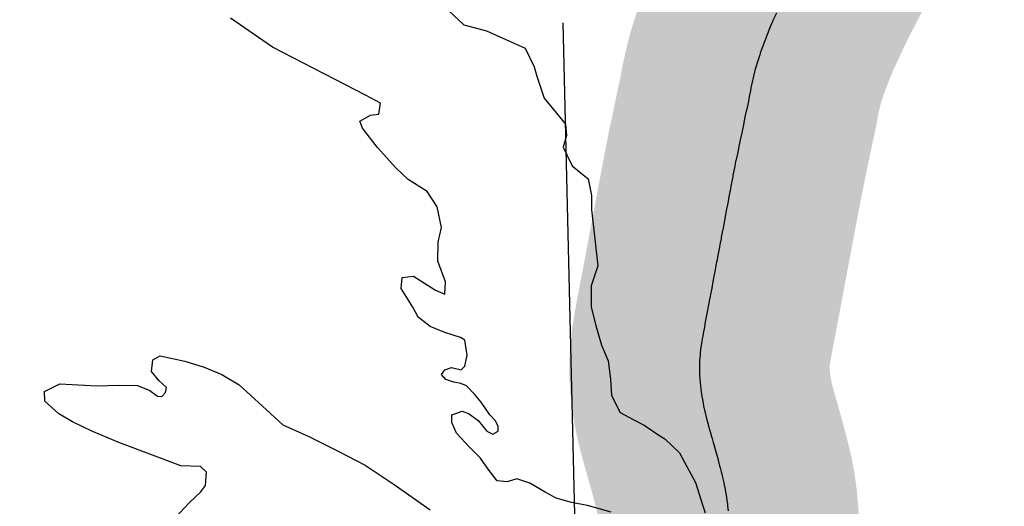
# Model space of a CAD drawing. Header units: feet. Extents: x 18803 to 104580, y -6601 to 116448.
# Tile 13 of 102: x 39442 to 43225, y 31590 to 33461. Entities that reach past the tile are written whole.
import ezdxf

# ---------------------------------------------------------------- set-up
doc = ezdxf.new("R2010")
doc.units = ezdxf.units.FT
doc.header["$LTSCALE"] = 100
doc.header["$MEASUREMENT"] = 0
doc.linetypes.add('DASHED', pattern=[0.75, 0.5, -0.25])
for name, color, linetype in [('ELPC BOLD TITLE SHEET', 3, 'Continuous'), ('ELPC-XIST', 6, 'Continuous'), ('ELRGOV-SECTION', 253, 'DASHED'), ('SL-VICINITY MAP', 2, 'Continuous')]:
    doc.layers.add(name, color=color, linetype=linetype)

msp = doc.modelspace()

# ---------------------------------------------------------------- linework, layer by layer
at = {"layer": 'ELPC BOLD TITLE SHEET', "const_width": 1000}
for points in [[(42596.35026749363, 33966.98269768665), (42589.27931623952, 33953.64388598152), (42589.26560781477, 33953.6179025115), (42589.25187661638, 33953.59195828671), (42574.41679668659, 33925.42812264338), (42574.33668064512, 33925.2774624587), (42559.12525262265, 33896.94084808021), (42559.11242159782, 33896.91683693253), (42559.09957646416, 33896.89287205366), (42543.82389182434, 33868.26342082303), (42543.79197287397, 33868.20382707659), (42528.51962898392, 33839.79827632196), (42528.46860888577, 33839.70279711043), (42528.29063300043, 33839.36768571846), (42528.2866837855, 33839.36023869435), (42528.2827131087, 33839.35275838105), (42512.90746871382, 33810.34578273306), (42512.89500775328, 33810.32230927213), (42497.40440472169, 33781.18564145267), (42497.38194008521, 33781.14349976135), (42481.84361423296, 33752.07256779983), (42481.83689762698, 33752.05997228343), (42481.83025100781, 33752.04752736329), (42467.0012647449, 33724.21733001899), (42466.99408923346, 33724.20382986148), (42466.98689711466, 33724.19032089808), (42458.1076906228, 33707.47087716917), (42458.01798976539, 33707.30020145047), (42453.01315408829, 33697.67698897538), (42453.01108467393, 33697.67300701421), (42453.00897861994, 33697.66895653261), (42439.27008051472, 33671.22617183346), (42439.24701446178, 33671.18189323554), (42425.56491143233, 33644.98556011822), (42412.19630269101, 33618.72761589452), (42399.02972309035, 33592.4517914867), (42393.56005486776, 33581.2548825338), (42393.41055625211, 33580.94312691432), (42386.32861199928, 33565.89561948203), (42386.29609779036, 33565.82681939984), (42373.69529464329, 33539.27328060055), (42361.52793131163, 33512.71743051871), (42361.52321725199, 33512.70714835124), (42349.34240849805, 33486.15562277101), (42349.33175720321, 33486.13230275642), (42349.32108151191, 33486.10899781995), (42337.24916672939, 33459.63966308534), (42336.27897814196, 33457.48670607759), (42335.97880992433, 33456.78926725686), (42326.14480002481, 33432.82939443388), (42315.40520651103, 33405.92851546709), (42304.99808371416, 33379.07893326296), (42294.8819099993, 33352.18104989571), (42287.40412937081, 33331.72003522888), (42287.16257217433, 33331.02358067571), (42285.31603661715, 33325.40113384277), (42276.66197006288, 33298.22672734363), (42270.36222014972, 33277.72369787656), (42270.16892851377, 33277.05805888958), (42268.51751836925, 33271.02366857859), (42261.59094989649, 33243.41886417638), (42255.19888093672, 33215.38609281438), (42251.55844116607, 33198.93808080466), (42251.45070715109, 33198.42046563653), (42249.37274616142, 33187.76466028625), (42249.3700449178, 33187.75073452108), (42249.36747972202, 33187.73755707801), (42244.96527825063, 33165.00155656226), (42241.85679245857, 33148.09783890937), (42241.82918750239, 33147.9507388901), (42239.39748912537, 33135.24819631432), (42239.31383691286, 33134.83437672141), (42236.70634211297, 33122.58700040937), (42236.66259923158, 33122.386379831), (42233.64823041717, 33108.88039428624), (42233.64283674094, 33108.85602953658), (42233.63741572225, 33108.83167410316), (42230.00069460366, 33092.35841125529), (42225.86562779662, 33072.85359415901), (42224.15144532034, 33064.52311326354), (42221.17345075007, 33050.48750921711), (42216.10838256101, 33025.48816468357), (42216.09371208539, 33025.41633746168), (42210.72996026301, 32999.36435483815), (42210.71559747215, 32999.29512872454), (42205.1517235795, 32972.68231411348), (42199.55810733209, 32945.49928159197), (42194.00508201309, 32918.0713937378), (42192.97816420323, 32915.4309801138), (42188.06831338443, 32890.39811187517), (42188.06847525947, 32890.39893700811), (42187.32920801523, 32886.63148209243), (42187.32239615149, 32886.59661658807), (42182.54321164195, 32862.02865162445), (42182.53835815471, 32862.00338532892), (42182.53344675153, 32861.97813730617), (42181.66745516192, 32857.46962756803), (42181.66407275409, 32857.45197966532), (42176.98801015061, 32832.99920394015), (42176.98689870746, 32832.99339211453), (42176.05158707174, 32828.1028121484), (42176.0422820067, 32828.05385694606), (42171.37473155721, 32803.34462582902), (42171.3599529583, 32803.26715215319), (42170.54611005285, 32799.04192012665), (42170.53489000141, 32798.98324074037), (42165.63622670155, 32773.17426278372), (42165.02471326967, 32769.84582302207), (42165.02061001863, 32769.82368143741), (42165.01643552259, 32769.80102684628), (42159.98495759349, 32742.72720151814), (42159.96487091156, 32742.62054728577), (42159.51245186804, 32740.24975445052), (42159.50539166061, 32740.21258761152), (42154.16995219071, 32711.99616421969), (42154.16875632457, 32711.98982541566), (42154.16758590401, 32711.98363096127), (42153.98962576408, 32711.039590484), (42153.98603541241, 32711.02050035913), (42148.58762642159, 32682.24940070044), (42148.58317481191, 32682.2258756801), (42148.57874433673, 32682.20233012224), (42148.39506337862, 32681.23462991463), (42143.23676482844, 32653.54611885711), (42142.63167021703, 32650.35534706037), (42142.62928897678, 32650.3427336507), (42142.62691619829, 32650.33020261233), (42137.84654982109, 32624.97049982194), (42137.84248038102, 32624.9488549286), (42136.70759958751, 32618.89665919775), (42136.68800639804, 32618.79345687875), (42132.33228265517, 32596.12992954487), (42132.31701040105, 32596.0497111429), (42130.59862395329, 32586.93756349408), (42130.59450672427, 32586.91555795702), (42130.59036822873, 32586.89355458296), (42126.8534811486, 32566.86769915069), (42126.84941766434, 32566.84609066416), (42126.84536416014, 32566.82442442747), (42124.65411521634, 32555.20189960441), (42124.64581464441, 32555.15809768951), (42121.28261619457, 32537.5009819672), (42121.27925128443, 32537.48342286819), (42121.27591420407, 32537.46593844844), (42118.60371610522, 32523.55015463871), (42118.59905876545, 32523.52569195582), (42118.59428473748, 32523.50075883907), (42115.82912199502, 32508.93509169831), (42115.80497736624, 32508.80598739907), (42112.70238531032, 32491.9618713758), (42112.6976988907, 32491.93619590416), (42112.69299555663, 32491.91058362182), (42110.72209549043, 32481.07933942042), (42106.86105116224, 32460.24022012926), (42106.85987577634, 32460.2338608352), (42106.85851417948, 32460.22650580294), (42105.74294485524, 32454.18621260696), (42105.73691209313, 32454.15342402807), (42101.02216316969, 32428.43068471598), (42101.00983422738, 32428.3639421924), (42101.00907311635, 32428.3599753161), (42096.30837241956, 32403.87007973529), (42096.30281769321, 32403.8414190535), (42096.29726374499, 32403.81257769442), (42094.80493244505, 32396.13751380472), (42094.80449898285, 32396.13528484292), (42091.78370985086, 32380.60477417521), (42091.75913831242, 32380.47661169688), (42088.5769999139, 32363.63452425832), (42088.56826590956, 32363.58853973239), (42087.58486069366, 32358.43787414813), (42087.56071888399, 32358.30956894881), (42083.75436269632, 32337.77835070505), (42082.44942734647, 32330.95265884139), (42082.44743897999, 32330.94227026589), (42079.9856844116, 32318.09512584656), (42079.97990864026, 32318.06488308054), (42076.36621752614, 32299.07961640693), (42076.3602201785, 32299.04799845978), (42076.23829832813, 32298.402983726), (42072.9118317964, 32280.4671077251), (42072.88503598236, 32280.32021670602), (42070.30605716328, 32265.94297864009), (42070.30376476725, 32265.93014262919), (42070.30146591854, 32265.91730820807), (42069.63829711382, 32262.19843018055), (42069.63652733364, 32262.18849468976), (42066.43129509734, 32244.17404394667), (42066.41856970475, 32244.10193460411), (42064.59465411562, 32233.68088613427), (42063.32024764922, 32225.76278361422), (42063.31407732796, 32225.72426329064), (42060.60239476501, 32208.71445791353), (42060.58941475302, 32208.63219686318), (42059.56414226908, 32202.06679900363), (42058.49815680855, 32193.49204607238), (42058.45028754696, 32193.0798654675), (42056.86156472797, 32178.36501992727), (42056.85962718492, 32178.34725073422), (42056.85770284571, 32178.32948637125), (42056.13417648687, 32171.71591150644), (42055.4357744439, 32163.28573018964), (42055.4081710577, 32162.91909269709), (42054.40848666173, 32148.16039967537), (42054.39524492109, 32147.95119014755), (42054.13228153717, 32143.48317933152), (42053.77993845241, 32133.25228604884), (42053.76980464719, 32132.85907954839), (42053.51383367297, 32117.89382787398), (42053.51302930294, 32117.19258911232), (42053.52761406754, 32116.20802729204), (42054.03653977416, 32101.67436756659), (42054.04319413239, 32101.50361134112), (42054.55352604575, 32089.61449406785), (42054.87058155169, 32084.38380174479), (42054.90461817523, 32083.90980168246), (42056.55583922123, 32064.02048545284), (42056.58080716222, 32063.74188941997), (42056.61893012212, 32063.34571531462), (42058.70881642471, 32043.35176487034), (42058.74580164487, 32043.02239457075), (42059.38869811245, 32037.6679251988), (42061.51478696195, 32022.21419553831), (42061.56016049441, 32021.90112077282), (42063.03789270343, 32012.19796477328), (42065.01655894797, 32000.4551319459), (42065.08805747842, 32000.05322497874), (42067.67466427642, 31986.24510783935), (42069.72578426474, 31976.09629678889), (42069.79282950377, 31975.77624762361), (42073.2591442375, 31959.79393428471), (42075.17829776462, 31951.47756984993), (42075.22150737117, 31951.29364844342), (42079.62821198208, 31932.86398798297), (42081.12736015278, 31926.97183189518), (42081.1654052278, 31926.82422593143), (42086.71375363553, 31905.57181801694), (42087.33073576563, 31903.32224647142), (42087.37437851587, 31903.16514946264), (42093.72274429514, 31880.60180042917), (42093.72916469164, 31880.57885354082), (42093.73565842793, 31880.55573048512), (42094.42508344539, 31878.08693643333), (42100.1618565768, 31858.22385651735), (42100.16518540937, 31858.21229870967), (42100.1685209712, 31858.20073892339), (42102.28259755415, 31850.85375293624), (42102.28427632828, 31850.84792700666), (42102.28595280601, 31850.84210357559), (42106.54816795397, 31836.05803735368), (42106.55744338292, 31836.02560623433), (42106.56676403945, 31835.9931897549), (42110.10681186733, 31823.58217293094), (42110.16383146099, 31823.37882795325), (42112.81948924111, 31813.74251077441), (42112.82400247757, 31813.72606401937), (42112.82852172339, 31813.709642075), (42117.78682307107, 31795.61518921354), (42117.79893036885, 31795.57083388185), (42118.92166588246, 31791.44159446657), (42118.92968325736, 31791.41218397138), (42125.13629623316, 31768.70283023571), (42125.13696968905, 31768.70036423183), (42125.13777961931, 31768.69739999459), (42125.52173627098, 31767.29112176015), (42125.55225199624, 31767.17822998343), (42131.22415776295, 31745.98223138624), (42131.22873814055, 31745.96503439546), (42131.23338939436, 31745.94762544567), (42133.19602688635, 31738.56738099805), (42133.23956150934, 31738.40119848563), (42137.1366288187, 31723.29688319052), (42140.58491643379, 31709.65075690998), (42140.64425243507, 31709.41062447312), (42142.72155305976, 31700.80951673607), (42147.35959409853, 31680.87593295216), (42147.43069711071, 31680.56071172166), (42147.88389122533, 31678.48639631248), (42152.41514311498, 31656.07250358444), (42153.12557494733, 31652.28844464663), (42153.18591801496, 31651.95401696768), (42156.36952716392, 31633.56743567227), (42157.77194828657, 31624.54060865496), (42157.82822323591, 31624.15800260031), (42159.50668233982, 31612.06744242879), (42161.155405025, 31598.63357587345), (42161.20283090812, 31598.21643649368), (42161.91071406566, 31591.4537552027), (42163.57477140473, 31573.41683776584), (42163.58552146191, 31573.29693170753), (42163.80276303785, 31570.80135636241), (42165.43875083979, 31549.96131058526), (42165.44246982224, 31549.91455295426), (42165.4972622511, 31549.23451782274), (42165.51501860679, 31548.99888230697), (42166.84376026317, 31530.05508127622), (42166.85256351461, 31529.93418020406), (42167.16142722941, 31525.84257159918), (42167.16857765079, 31525.74507055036), (42168.2026525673, 31511.21973017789), (42168.20438627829, 31511.19480657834), (42168.206147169, 31511.16988074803), (42168.75104969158, 31503.27413593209), (42168.75288286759, 31503.24735079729), (42169.51365138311, 31492.03668218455), (42169.51978319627, 31491.94876498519), (42170.26003246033, 31481.61440806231), (42170.26575045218, 31481.53260160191), (42170.90857002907, 31472.10207967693), (42170.91530936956, 31472.00603914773), (42171.72549057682, 31460.78163883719), (42171.72615052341, 31460.77247196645), (42172.36362826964, 31451.89454908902), (42172.37933855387, 31451.6877973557), (42173.22207978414, 31441.17579059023), (42173.2343809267, 31441.0160696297), (42173.92881528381, 31431.61475679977), (42174.5017638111, 31423.43583868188), (42175.40328859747, 31412.08019973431), (42175.40478421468, 31412.06110520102), (42175.40629401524, 31412.04200203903), (42175.75537149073, 31407.56478341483), (42177.07226423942, 31393.18574903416), (42177.20303372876, 31391.67892738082), (42178.72551242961, 31375.13934306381), (42178.83672812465, 31373.776230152), (42178.85950633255, 31373.4769380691), (42179.9716329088, 31357.73079377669), (42180.19537537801, 31354.42548137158), (42180.19637913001, 31354.41059388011), (42181.14691785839, 31340.25581960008), (42181.15921337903, 31340.08110221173), (42181.55317950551, 31334.72772771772), (42181.5543950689, 31334.71141151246), (42181.55560481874, 31334.69504086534), (42182.48224736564, 31322.30729055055), (42183.09610746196, 31313.62411356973), (42183.80989615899, 31304.01637556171), (42183.81673238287, 31303.92638149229), (42184.72540048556, 31292.22178641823), (42185.32411413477, 31285.10272285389), (42185.34044322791, 31284.91631317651), (42186.60146067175, 31271.07352355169), (42186.60339051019, 31271.05261082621), (42186.60530716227, 31271.03166204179), (42187.11981456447, 31265.48025298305), (42187.14727842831, 31265.19993961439), (42188.70447590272, 31250.12279784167), (42189.18446609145, 31245.64215674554), (42189.19161036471, 31245.57623012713), (42190.97468205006, 31229.3079896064), (42190.97820870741, 31229.27632899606), (42190.98169751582, 31229.24467081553), (42191.3407667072, 31226.03888286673), (42191.37821251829, 31225.72139243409), (42193.53661019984, 31208.30243548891), (42193.7509271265, 31206.7813389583), (42193.7834796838, 31206.55696005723), (42196.43744750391, 31188.77706860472), (42196.44094819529, 31188.75340741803), (42196.44446605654, 31188.72977022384), (42196.71083163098, 31186.92377386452), (42199.05100534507, 31172.10430588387), (42199.06933152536, 31171.98980956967), (42200.21943081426, 31164.89951847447), (42201.64436222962, 31156.65190396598), (42203.84279096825, 31143.28642443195), (42203.8478741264, 31143.25540790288), (42203.93248386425, 31142.73723710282), (42205.80168271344, 31130.94459502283), (42207.16551130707, 31122.09322518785), (42207.27421287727, 31121.30762601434), (42207.50095092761, 31119.45994479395), (42208.7817295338, 31108.14715376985), (42209.60506863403, 31099.71722712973), (42209.68857180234, 31098.61165065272), (42209.78862703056, 31096.74015174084), (42210.25362184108, 31083.83853032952)], [(44994.43259227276, 25873.12758118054), (44997.59958026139, 25871.48795404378), (44997.59958017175, 25871.48795408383), (45000.29333963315, 25869.79948952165)]]:
    msp.add_lwpolyline(points, dxfattribs=at)
at = {"layer": 'ELPC-XIST'}
msp.add_lwpolyline([(42349.32108151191, 33486.10899781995), (42337.24916672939, 33459.63966308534), (42336.27897814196, 33457.48670607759), (42335.97880992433, 33456.78926725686), (42326.14480002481, 33432.82939443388), (42315.40520651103, 33405.92851546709), (42304.99808371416, 33379.07893326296), (42294.8819099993, 33352.18104989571), (42287.40412937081, 33331.72003522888), (42287.16257217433, 33331.02358067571), (42285.31603661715, 33325.40113384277), (42276.66197006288, 33298.22672734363), (42270.36222014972, 33277.72369787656), (42270.16892851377, 33277.05805888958), (42268.51751836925, 33271.02366857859), (42261.59094989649, 33243.41886417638), (42255.19888093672, 33215.38609281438), (42251.55844116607, 33198.93808080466), (42251.45070715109, 33198.42046563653), (42249.37274616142, 33187.76466028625), (42249.3700449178, 33187.75073452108), (42249.36747972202, 33187.73755707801), (42244.96527825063, 33165.00155656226), (42241.85679245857, 33148.09783890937), (42241.82918750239, 33147.9507388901), (42239.39748912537, 33135.24819631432), (42239.31383691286, 33134.83437672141), (42236.70634211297, 33122.58700040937), (42236.66259923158, 33122.386379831), (42233.64823041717, 33108.88039428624), (42233.64283674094, 33108.85602953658), (42233.63741572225, 33108.83167410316), (42230.00069460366, 33092.35841125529), (42225.86562779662, 33072.85359415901), (42224.15144532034, 33064.52311326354), (42221.17345075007, 33050.48750921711), (42216.10838256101, 33025.48816468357), (42216.09371208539, 33025.41633746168), (42210.72996026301, 32999.36435483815), (42210.71559747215, 32999.29512872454), (42205.1517235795, 32972.68231411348), (42199.55810733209, 32945.49928159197), (42194.00508201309, 32918.0713937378), (42192.97816420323, 32915.4309801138), (42188.06831338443, 32890.39811187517), (42188.06847525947, 32890.39893700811), (42187.32920801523, 32886.63148209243), (42187.32239615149, 32886.59661658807), (42182.54321164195, 32862.02865162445), (42182.53835815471, 32862.00338532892), (42182.53344675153, 32861.97813730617), (42181.66745516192, 32857.46962756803), (42181.66407275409, 32857.45197966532), (42176.98801015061, 32832.99920394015), (42176.98689870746, 32832.99339211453), (42176.05158707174, 32828.1028121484), (42176.0422820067, 32828.05385694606), (42171.37473155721, 32803.34462582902), (42171.3599529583, 32803.26715215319), (42170.54611005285, 32799.04192012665), (42170.53489000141, 32798.98324074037), (42165.63622670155, 32773.17426278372), (42165.02471326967, 32769.84582302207), (42165.02061001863, 32769.82368143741), (42165.01643552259, 32769.80102684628), (42159.98495759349, 32742.72720151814), (42159.96487091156, 32742.62054728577), (42159.51245186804, 32740.24975445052), (42159.50539166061, 32740.21258761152), (42154.16995219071, 32711.99616421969), (42154.16875632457, 32711.98982541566), (42154.16758590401, 32711.98363096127), (42153.98962576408, 32711.039590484), (42153.98603541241, 32711.02050035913), (42148.58762642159, 32682.24940070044), (42148.58317481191, 32682.2258756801), (42148.57874433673, 32682.20233012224), (42148.39506337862, 32681.23462991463), (42143.23676482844, 32653.54611885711), (42142.63167021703, 32650.35534706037), (42142.62928897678, 32650.3427336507), (42142.62691619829, 32650.33020261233), (42137.84654982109, 32624.97049982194), (42137.84248038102, 32624.9488549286), (42136.70759958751, 32618.89665919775), (42136.68800639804, 32618.79345687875), (42132.33228265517, 32596.12992954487), (42132.31701040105, 32596.0497111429), (42130.59862395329, 32586.93756349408), (42130.59450672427, 32586.91555795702), (42130.59036822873, 32586.89355458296), (42126.8534811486, 32566.86769915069), (42126.84941766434, 32566.84609066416), (42126.84536416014, 32566.82442442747), (42124.65411521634, 32555.20189960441), (42124.64581464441, 32555.15809768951), (42121.28261619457, 32537.5009819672), (42121.27925128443, 32537.48342286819), (42121.27591420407, 32537.46593844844), (42118.60371610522, 32523.55015463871), (42118.59905876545, 32523.52569195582), (42118.59428473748, 32523.50075883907), (42115.82912199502, 32508.93509169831), (42115.80497736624, 32508.80598739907), (42112.70238531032, 32491.9618713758), (42112.6976988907, 32491.93619590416), (42112.69299555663, 32491.91058362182), (42110.72209549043, 32481.07933942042), (42106.86105116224, 32460.24022012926), (42106.85987577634, 32460.2338608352), (42106.85851417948, 32460.22650580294), (42105.74294485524, 32454.18621260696), (42105.73691209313, 32454.15342402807), (42101.02216316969, 32428.43068471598), (42101.00983422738, 32428.3639421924), (42101.00907311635, 32428.3599753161), (42096.30837241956, 32403.87007973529), (42096.30281769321, 32403.8414190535), (42096.29726374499, 32403.81257769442), (42094.80493244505, 32396.13751380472), (42094.80449898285, 32396.13528484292), (42091.78370985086, 32380.60477417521), (42091.75913831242, 32380.47661169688), (42088.5769999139, 32363.63452425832), (42088.56826590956, 32363.58853973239), (42087.58486069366, 32358.43787414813), (42087.56071888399, 32358.30956894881), (42083.75436269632, 32337.77835070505), (42082.44942734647, 32330.95265884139), (42082.44743897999, 32330.94227026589), (42079.9856844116, 32318.09512584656), (42079.97990864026, 32318.06488308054), (42076.36621752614, 32299.07961640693), (42076.3602201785, 32299.04799845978), (42076.23829832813, 32298.402983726), (42072.9118317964, 32280.4671077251), (42072.88503598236, 32280.32021670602), (42070.30605716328, 32265.94297864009), (42070.30376476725, 32265.93014262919), (42070.30146591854, 32265.91730820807), (42069.63829711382, 32262.19843018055), (42069.63652733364, 32262.18849468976), (42066.43129509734, 32244.17404394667), (42066.41856970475, 32244.10193460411), (42064.59465411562, 32233.68088613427), (42063.32024764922, 32225.76278361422), (42063.31407732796, 32225.72426329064), (42060.60239476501, 32208.71445791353), (42060.58941475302, 32208.63219686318), (42059.56414226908, 32202.06679900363), (42058.49815680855, 32193.49204607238), (42058.45028754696, 32193.0798654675), (42056.86156472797, 32178.36501992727), (42056.85962718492, 32178.34725073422), (42056.85770284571, 32178.32948637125), (42056.13417648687, 32171.71591150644), (42055.4357744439, 32163.28573018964), (42055.4081710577, 32162.91909269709), (42054.40848666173, 32148.16039967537), (42054.39524492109, 32147.95119014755), (42054.13228153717, 32143.48317933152), (42053.77993845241, 32133.25228604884), (42053.76980464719, 32132.85907954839), (42053.51383367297, 32117.89382787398), (42053.51302930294, 32117.19258911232), (42053.52761406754, 32116.20802729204), (42054.03653977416, 32101.67436756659), (42054.04319413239, 32101.50361134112), (42054.55352604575, 32089.61449406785), (42054.87058155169, 32084.38380174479), (42054.90461817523, 32083.90980168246), (42056.55583922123, 32064.02048545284), (42056.58080716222, 32063.74188941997), (42056.61893012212, 32063.34571531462), (42058.70881642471, 32043.35176487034), (42058.74580164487, 32043.02239457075), (42059.38869811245, 32037.6679251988), (42061.51478696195, 32022.21419553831), (42061.56016049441, 32021.90112077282), (42063.03789270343, 32012.19796477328), (42065.01655894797, 32000.4551319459), (42065.08805747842, 32000.05322497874), (42067.67466427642, 31986.24510783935), (42069.72578426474, 31976.09629678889), (42069.79282950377, 31975.77624762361), (42073.2591442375, 31959.79393428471), (42075.17829776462, 31951.47756984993), (42075.22150737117, 31951.29364844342), (42079.62821198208, 31932.86398798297), (42081.12736015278, 31926.97183189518), (42081.1654052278, 31926.82422593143), (42086.71375363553, 31905.57181801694), (42087.33073576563, 31903.32224647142), (42087.37437851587, 31903.16514946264), (42093.72274429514, 31880.60180042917), (42093.72916469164, 31880.57885354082), (42093.73565842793, 31880.55573048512), (42094.42508344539, 31878.08693643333), (42100.1618565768, 31858.22385651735), (42100.16518540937, 31858.21229870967), (42100.1685209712, 31858.20073892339), (42102.28259755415, 31850.85375293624), (42102.28427632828, 31850.84792700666), (42102.28595280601, 31850.84210357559), (42106.54816795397, 31836.05803735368), (42106.55744338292, 31836.02560623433), (42106.56676403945, 31835.9931897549), (42110.10681186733, 31823.58217293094), (42110.16383146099, 31823.37882795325), (42112.81948924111, 31813.74251077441), (42112.82400247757, 31813.72606401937), (42112.82852172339, 31813.709642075), (42117.78682307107, 31795.61518921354), (42117.79893036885, 31795.57083388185), (42118.92166588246, 31791.44159446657), (42118.92968325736, 31791.41218397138), (42125.13629623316, 31768.70283023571), (42125.13696968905, 31768.70036423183), (42125.13777961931, 31768.69739999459), (42125.52173627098, 31767.29112176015), (42125.55225199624, 31767.17822998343), (42131.22415776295, 31745.98223138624), (42131.22873814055, 31745.96503439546), (42131.23338939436, 31745.94762544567), (42133.19602688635, 31738.56738099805), (42133.23956150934, 31738.40119848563), (42137.1366288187, 31723.29688319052), (42140.58491643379, 31709.65075690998), (42140.64425243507, 31709.41062447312), (42142.72155305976, 31700.80951673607), (42147.35959409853, 31680.87593295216), (42147.43069711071, 31680.56071172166), (42147.88389122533, 31678.48639631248), (42152.41514311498, 31656.07250358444), (42153.12557494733, 31652.28844464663), (42153.18591801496, 31651.95401696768), (42156.36952716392, 31633.56743567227), (42157.77194828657, 31624.54060865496), (42157.82822323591, 31624.15800260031), (42159.50668233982, 31612.06744242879), (42161.155405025, 31598.63357587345), (42161.20283090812, 31598.21643649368), (42161.91071406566, 31591.4537552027), (42163.57477140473, 31573.41683776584)], dxfattribs=at)
at = {"layer": 'ELRGOV-SECTION', "ltscale": 50}
msp.add_line((41093.31297829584, 52193.47611833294), (41627.05577661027, 29250.81593491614), dxfattribs=at)
at = {"layer": 'SL-VICINITY MAP'}
for points in [[(41089.53398641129, 33496.45315401), (41148.41196612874, 33440.54899703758), (41235.06557728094, 33417.30723304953), (41384.20529455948, 33350.88305129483), (41418.72919543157, 33279.21526139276), (41428.65076864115, 33244.09193749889), (41457.48261916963, 33159.60707006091), (41503.95034218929, 33101.04237268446), (41539.25215025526, 33058.7090670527), (41543.29509930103, 33014.94568647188), (41530.6666568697, 32970.41959925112), (41565.19055774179, 32898.75180934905), (41625.87260066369, 32849.20852197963), (41639.18411454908, 32784.94139047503), (41639.52565027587, 32730.54478111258), (41663.81495646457, 32514.00706529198), (41637.99835014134, 32437.48595339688), (41637.46869176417, 32355.84337018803), (41655.22791424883, 32285.50138407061), (41677.43484533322, 32209.08454333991), (41703.06332900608, 32149.56646266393), (41712.48685575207, 32078.84312322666), (41715.28546305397, 32016.18781049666), (41749.52950319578, 31950.78555186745), (41798.7657704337, 31923.73918751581), (41841.47040513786, 31902.67233944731), (41901.77930041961, 31861.48309377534), (41921.09433729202, 31849.81007619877), (41977.79510616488, 31795.89909132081), (42005.22765304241, 31742.74188024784), (42039.28511936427, 31681.51664246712), (42066.21961977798, 31592.75941585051), (42076.28376347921, 31565.1882852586)], [(41714.40962245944, 31568.29319639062), (41623.49487652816, 31593.43279414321), (41562.40807405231, 31605.28755554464), (41503.21862169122, 31621.41467612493), (41460.4207000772, 31644.57003461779), (41402.47558945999, 31679.5890873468), (41351.62183283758, 31696.09756124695), (41314.57763656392, 31683.93891918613), (41276.78714500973, 31688.48836051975), (41241.39205003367, 31732.91017657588), (41212.34201377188, 31775.52949719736), (41170.78843390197, 31817.57678783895), (41120.33943683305, 31871.77378770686), (41101.80230715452, 31912.78128955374), (41102.58021434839, 31942.11577382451), (41141.61504764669, 31956.4582646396), (41169.26578025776, 31945.16660038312), (41203.82129304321, 31919.54137814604), (41236.94589026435, 31879.20124460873), (41260.42877500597, 31867.71890369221), (41280.80157980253, 31879.11483911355), (41279.96199761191, 31897.9114329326), (41268.51622192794, 31920.40835595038), (41248.7347505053, 31942.5239256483), (41215.23700564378, 31991.21810088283), (41188.83061477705, 32021.4016972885), (41158.16308913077, 32053.48312745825), (41136.85741523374, 32062.97229628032), (41109.48654335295, 32067.99842926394), (41079.84517371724, 32077.10624476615), (41062.24091313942, 32097.22864236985), (41076.08208540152, 32114.60409407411), (41100.71602497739, 32124.1021957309), (41138.69309035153, 32115.37573354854), (41152.72083643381, 32128.57416440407), (41161.27471790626, 32170.82106454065), (41152.4109126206, 32229.01334143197), (41135.27308659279, 32238.69318691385), (41075.89706041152, 32258.99732834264), (41018.51167125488, 32281.48531852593), (40973.07010424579, 32317.07640123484), (40952.54233754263, 32355.90005432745), (40907.59881699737, 32427.09115257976), (40911.98485060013, 32469.14737605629), (40955.56067940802, 32475.32650183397), (41039.44574634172, 32420.56640482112), (41075.61874851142, 32405.47907303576), (41077.64099744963, 32453.70548945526), (41049.0890076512, 32531.92482562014), (41049.99181366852, 32605.21336713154), (41062.06053463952, 32662.27051689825), (41046.01208844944, 32741.06188304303), (41007.88006116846, 32800.00793373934), (40934.7877615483, 32846.89068070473), (40886.88912296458, 32890.74046678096), (40816.56536756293, 32969.14154677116), (40758.93172958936, 33043.93763589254), (40749.38330401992, 33070.70691808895), (40790.1289136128, 33093.49878893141), (40821.29448572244, 33097.01737430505), (40827.76444326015, 33139.1689361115), (40770.00590646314, 33170.01096799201), (40413.03506600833, 33354.58646762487), (40251.42341703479, 33466.4811870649)], [(40036.60260623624, 31543.85393971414), (40094.42436685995, 31605.09704316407), (40136.5076051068, 31644.69233573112), (40156.22740153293, 31670.70784412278), (40160.24028749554, 31721.11810929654), (40136.29096820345, 31743.04300233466), (40060.98984582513, 31745.87635372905), (39823.11259345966, 31835.44696114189), (39718.85472172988, 31878.81112273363), (39644.14493272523, 31915.1559792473), (39592.6381677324, 31946.28402611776), (39538.30118352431, 31994.02481805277), (39536.62201914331, 32031.61800569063), (39595.84308341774, 32061.53345277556), (39738.20291934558, 32053.39688624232), (39825.82101151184, 32055.31258567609), (39894.77707517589, 32054.28172971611), (39941.55627083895, 32035.49406873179), (39971.75736193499, 32013.85519068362), (39988.52204032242, 32012.52938689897), (40002.45649949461, 32027.81632817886), (40005.78476517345, 32046.80359865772), (39977.48102419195, 32072.71483588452), (39948.71084866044, 32109.06862523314), (39953.0035953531, 32153.21335913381), (39981.52552206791, 32169.1676687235), (40076.42154204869, 32148.39576847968), (40150.57160959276, 32124.58197451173), (40218.65647915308, 32096.30514470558), (40285.12385932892, 32057.49042444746), (40374.38950396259, 31975.77036857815), (40452.76909437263, 31904.01617318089), (40552.9524051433, 31858.37282450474), (40666.10569407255, 31802.8589536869), (40768.74607641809, 31748.95690164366), (40880.655023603, 31674.55109867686), (41018.6905009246, 31576.2272305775)]]:
    msp.add_lwpolyline(points, dxfattribs=at)

doc.saveas('drawing.dxf')
